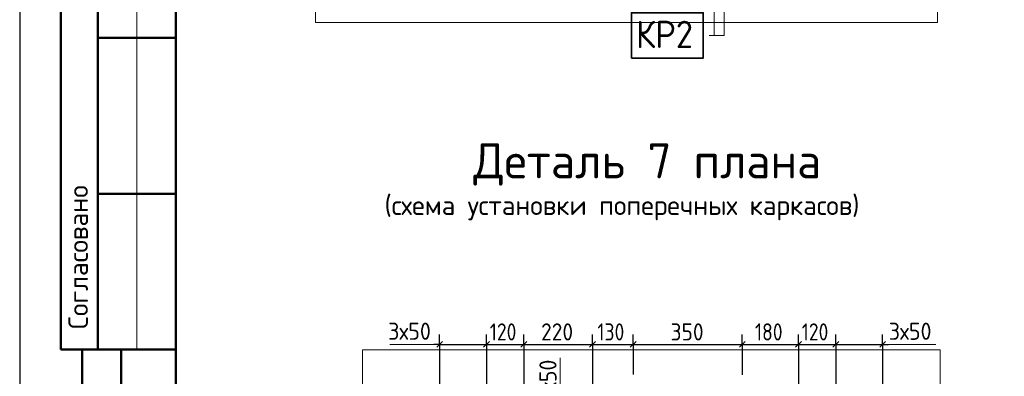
# Model space of a CAD drawing. Header units: millimetres. Extents: x 0 to 50400, y 0 to 35640.
# Tile 8 of 46: x 0 to 15150, y 10385 to 15882. Entities that reach past the tile are written whole.
import ezdxf

# ---------------------------------------------------------------- set-up
doc = ezdxf.new("R2010")
doc.units = ezdxf.units.MM
for name, color, linetype, lineweight in [('Standard', 7, 'Continuous', 25), ('Общий01', 7, 'Continuous', 13), ('Размерная линия_ общее', 7, 'Continuous', 13), ('Текст_ общее', 7, 'Continuous', 25)]:
    doc.layers.add(name, color=color, linetype=linetype, lineweight=lineweight)
doc.styles.add('ISOCPEUR', font='txt')

msp = doc.modelspace()

# ---------------------------------------------------------------- linework, layer by layer
at = {"layer": 'Standard', "color": 7, "linetype": 'Continuous', "lineweight": 25, "transparency": 33554687}
for p, q in [((2400, 35040), (2400, 1270)), ((6417, 10833), (6507, 10923)), ((7137, 10833), (7227, 10923)), ((7713, 10833), (7803, 10923)), ((8769, 10833), (8859, 10923)), ((9394, 10833), (9484, 10923)), ((11074, 10833), (11164, 10923)), ((11937, 10833), (12027, 10923)), ((12513, 10833), (12603, 10923)), ((13233, 10833), (13323, 10923))]:
    msp.add_line(p, q, dxfattribs=at)
at = {"layer": 'Standard', "color": 7, "linetype": 'Continuous', "lineweight": 50, "transparency": 33554687}
for p, q in [((632, 18600), (632, 10800)), ((632, 18600), (632, 10800)), ((1200, 18600), (1200, 10800)), ((2400, 15600), (1200, 15600)), ((2400, 13200), (1200, 13200)), ((0, 10800), (7, 10800)), ((632, 10800), (2400, 10800)), ((960, 600), (960, 10800)), ((960, 600), (960, 10800)), ((1560, 600), (1560, 10800))]:
    msp.add_line(p, q, dxfattribs=at)
at = {"layer": 'Standard', "color": 7, "linetype": 'Continuous', "lineweight": 13, "transparency": 33554687}
msp.add_line((1800, 18600), (1800, 10800), dxfattribs=at)
at = {"layer": 'Standard', "color": 251, "linetype": 'Continuous', "lineweight": -3, "true_color": 0x656565, "transparency": 33554687}
for p, q in [((6462, 10878), (6462, 11028)), ((7182, 10878), (7182, 11028)), ((7758, 10878), (7758, 11028)), ((8814, 10878), (8814, 11028)), ((9439, 10878), (9439, 11028)), ((11119, 10878), (11119, 11028)), ((11982, 10878), (11982, 11028)), ((12558, 10878), (12558, 11028)), ((13278, 10878), (13278, 11028)), ((6462, 10878), (6462, 10728)), ((6462, 10878), (6462, 9801)), ((7182, 10878), (7182, 10728)), ((7182, 10878), (7182, 9801)), ((7758, 10878), (7758, 10728)), ((7758, 10878), (7758, 9809)), ((8814, 10878), (8814, 10728)), ((8814, 10878), (8814, 9905)), ((9439, 10878), (9439, 10728)), ((9439, 10878), (9439, 10416)), ((11119, 10878), (11119, 10728)), ((11119, 10878), (11119, 10408)), ((11982, 10878), (11982, 10728)), ((11982, 10878), (11982, 9905)), ((12558, 10878), (12558, 10728)), ((12558, 10878), (12558, 9977)), ((13278, 10878), (13278, 10728)), ((13278, 10878), (13278, 9977))]:
    msp.add_line(p, q, dxfattribs=at)
at = {"layer": 'Standard', "color": 7, "linetype": 'Continuous', "lineweight": -3, "transparency": 33554687}
for p, q in [((6462, 10878), (6372, 10878)), ((6462, 10878), (7182, 10878)), ((7182, 10878), (7758, 10878)), ((7758, 10878), (8814, 10878)), ((8814, 10878), (9439, 10878)), ((9439, 10878), (11119, 10878)), ((11119, 10878), (11982, 10878)), ((11982, 10878), (12558, 10878)), ((12558, 10878), (13278, 10878)), ((13278, 10878), (13368, 10878))]:
    msp.add_line(p, q, dxfattribs=at)
at = {"layer": 'Standard', "color": 7, "linetype": 'Continuous', "lineweight": 25, "transparency": 33554687}
msp.add_lwpolyline([(0, 0), (50400, 0), (50400, 35640), (0, 35640), (0, 0)], close=True, dxfattribs=at)
at = {"layer": 'Standard', "color": 7, "linetype": 'Continuous', "lineweight": 50, "transparency": 33554687}
msp.add_lwpolyline([(2400, 35040), (49800, 35040), (49800, 600), (2400, 600), (2400, 35040)], close=True, dxfattribs=at)
at = {"layer": 'Standard', "color": 254, "linetype": 'Continuous', "lineweight": 18, "true_color": 0xc4c4ff, "transparency": 33554687}
for points in [[(4553, 15838), (14123, 15838), (14123, 21179), (4553, 21179), (4553, 15838)], [(5276, 5453), (14164, 5453), (14164, 10795), (5276, 10795), (5276, 5453)]]:
    msp.add_lwpolyline(points, dxfattribs=at)
at = {"layer": 'Общий01', "color": 7, "linetype": 'Continuous', "lineweight": 13, "transparency": 33554687}
for points in [[(10638, 19342), (10842, 19138), (10842, 15640), (10686, 15640)], [(10686, 16726), (10686, 15640), (10610, 15640)]]:
    msp.add_lwpolyline(points, dxfattribs=at)
at = {"layer": 'Размерная линия_ общее', "color": 7, "linetype": 'Continuous', "lineweight": 13, "transparency": 33554687}
for p, q in [((6462, 10878), (5694, 10878)), ((13278, 10878), (14094, 10878)), ((8318, 10673), (8318, 9809))]:
    msp.add_line(p, q, dxfattribs=at)
at = {"layer": 'Текст_ общее', "color": 7, "linetype": 'Continuous', "lineweight": 35, "transparency": 33554687}
msp.add_lwpolyline([(9412, 15290), (10518, 15290), (10518, 15990), (9412, 15990), (9412, 15290)], dxfattribs=at)

# ---------------------------------------------------------------- texts
at = {"layer": 'Standard', "color": 7, "linetype": 'Continuous', "lineweight": 50, "transparency": 33554687, "insert": (1050, 11114), "char_height": 300, "width": 2486.25, "attachment_point": 7, "rotation": 90, "style": 'ISOCPEUR'}
msp.add_mtext('\\A1;{\\fISOCPEUR|i0|b0;\\H300.000000;\\W1.000000;\\C7;Согласовано}\\P', dxfattribs=at)
at = {"layer": 'Standard', "color": 7, "linetype": 'Continuous', "lineweight": 25, "transparency": 33554687, "char_height": 264, "attachment_point": 7, "style": 'ISOCPEUR'}
for s, insert, width in [('\\W0.93;3х50', (5670, 10949), 861.72), ('\\W0.93;3х50', (13373, 10948), 861.71), ('\\W0.83;120', (7233, 10938), 610.29), ('\\W0.91;220', (8022, 10938), 674.39), ('\\W0.83;130', (8889, 10938), 610.29), ('\\W0.91;350', (10015, 10938), 674.39), ('\\W0.83;180', (11313, 10938), 610.29), ('\\W0.83;120', (12033, 10938), 610.29)]:
    msp.add_mtext(s, dxfattribs=dict(at, insert=insert, width=width))
at = {"layer": 'Standard', "color": 7, "linetype": 'Continuous', "lineweight": 25, "transparency": 33554687, "insert": (8260, 9986), "char_height": 264, "width": 861.71, "attachment_point": 7, "rotation": 90, "style": 'ISOCPEUR'}
msp.add_mtext('\\W0.93;3х50', dxfattribs=at)
at = {"layer": 'Текст_ общее', "color": 7, "linetype": 'Continuous', "lineweight": 35, "transparency": 33554687, "insert": (9482, 15444), "char_height": 420, "width": 1158.55, "attachment_point": 7, "style": 'ISOCPEUR'}
msp.add_mtext('\\W0.92;КР2', dxfattribs=at)
at = {"layer": 'Текст_ общее', "color": 7, "linetype": 'Continuous', "lineweight": 50, "transparency": 33554687, "attachment_point": 7, "style": 'ISOCPEUR'}
for s, insert, char_height, width in [('\\W0.98;  Деталь 7 плана', (6306, 13325), 540, 6472.77), ('\\W0.99;(схема установки поперечных каркасов)', (5613, 12790), 300, 7794.58)]:
    msp.add_mtext(s, dxfattribs=dict(at, insert=insert, char_height=char_height, width=width))

doc.saveas('drawing.dxf')
